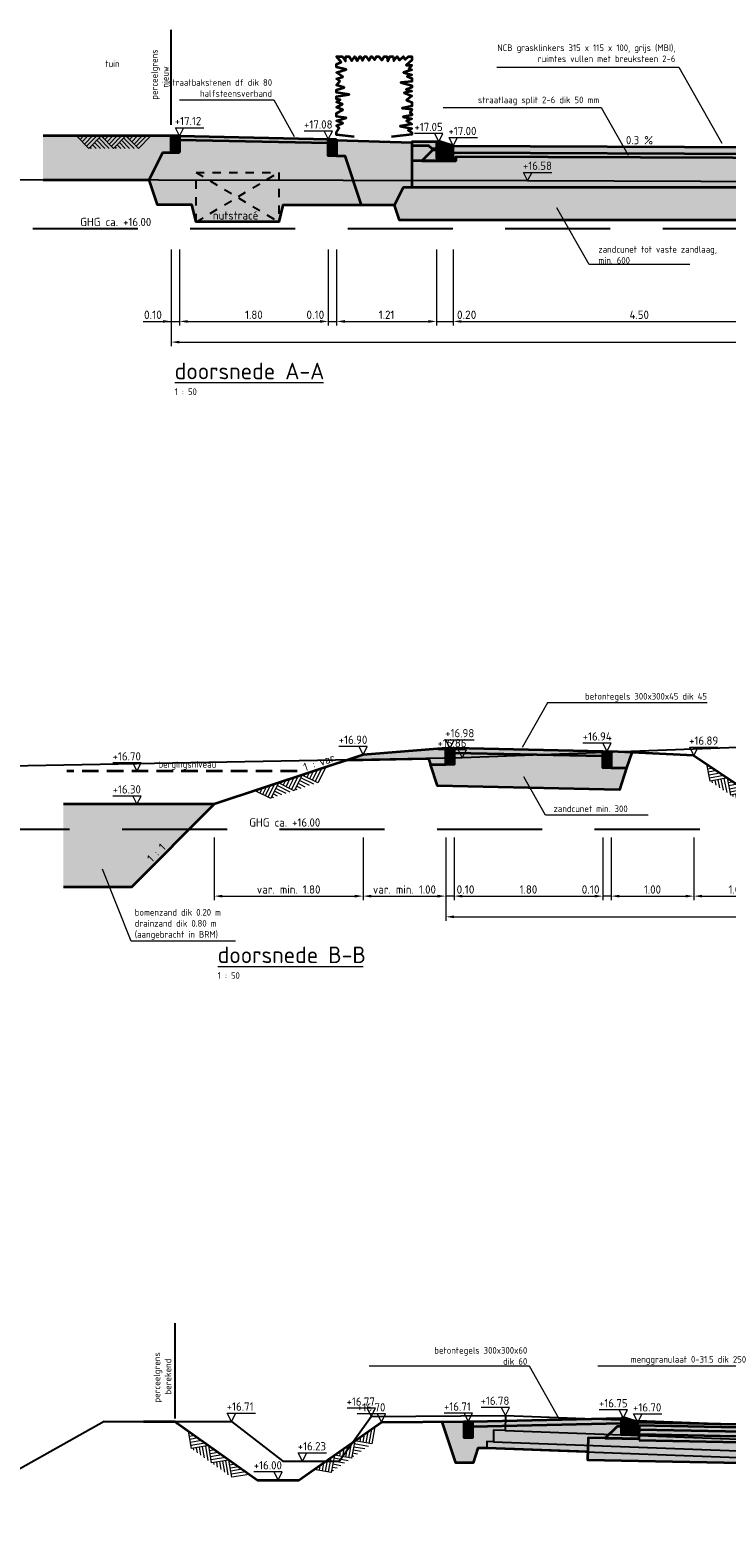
# Model space of a CAD drawing. Header units: metres. Extents: x 174255 to 175175, y 462028 to 462911.
# Tile 104 of 256: x 175026 to 175034, y 462222 to 462240. Entities that reach past the tile are written whole.
import ezdxf

# ---------------------------------------------------------------- set-up
doc = ezdxf.new("R2010")
doc.units = ezdxf.units.M
for name, pattern in [('AFBREEKLIJN', [10, 7, -1.5, 0, -1.5]), ('HIDDEN2', [4.7625, 3.175, -1.5875]), ('HIDDENX2', [0.75, 0.5, -0.25]), ('NLCS-HIDDEN', [4, 2, -2]), ('VH-GELEIDEBAND_50X200', [8, 4, -2, 0, -2])]:
    doc.linetypes.add(name, pattern=pattern)
doc.layers.get('Defpoints').update_dxf_attribs({"color": 6})
for name, color, linetype, lineweight in [('B-WE-VH-KANTOPSLUITING_GELEIDEBAND_50-200X200-G', 252, 'VH-GELEIDEBAND_50X200', 25), ('B-XX-AL-VERWIJZING_DOORSNEDE-T20', 8, 'Continuous', 20), ('N-XX-AL-DOORSNEDE-T20', 7, 'Continuous', 20), ('N-XX-AL-M', 10, 'Continuous', 20), ('N-XX-AL-VERWIJZING-DOORSNEDE-ARCERING-AD', 10, 'Continuous', 13), ('N-XX-AL-VERWIJZING-DOORSNEDE-ARCERING-VD', 254, 'Continuous', 13), ('N-XX-AL-VERWIJZING_DOORSNEDE-GD', 7, 'Continuous', 35), ('N-XX-AL-VERWIJZING_DOORSNEDE-T20', 7, 'Continuous', 18), ('N-XX-AL-VERWIJZING_DOORSNEDE-T40', 7, 'Continuous', 18), ('N-XX-AL-VERWIJZING_DOORSNEDE_PERCEELGRENS-GD', 1, 'Continuous', 25)]:
    doc.layers.add(name, color=color, linetype=linetype, lineweight=lineweight)
doc.layers.add('B-XX-AL-VERWIJZING_DOORSNEDE-GD', color=8, linetype='Continuous')
doc.layers.add('B-XX-AL-VERWIJZING_DOORSNEDE-KL-TRACE-GD', color=8, linetype='NLCS-HIDDEN')
doc.styles.add('NLCS-ISO-M50-T20', font='NLCS-ISO.ttf', dxfattribs={"height": 0.1})
doc.styles.add('NLCS-ISO-M50-T40', font='NLCS-ISO.ttf', dxfattribs={"height": 0.2})
doc.styles.add('Standaard50', font='isocpeur.ttf', dxfattribs={"height": 0.1})
doc.dimstyles.new('M50T20', dxfattribs={"dimtxt": 0.1, "dimasz": 0.1, "dimexe": 0.05, "dimexo": 0.1, "dimgap": 0.03, "dimtad": 1, "dimzin": 0, "dimdsep": 46, "dimtxsty": 'NLCS-ISO-M50-T20', "dimcen": 0, "dimclrd": 256, "dimclre": 256, "dimclrt": 256, "dimadec": 0, "dimazin": 0, "dimtfac": 1, "dimtix": 1, "dimtofl": 0, "dimtmove": 0, "dimatfit": 0, "dimfxl": 1, "dimtolj": 1, "dimtzin": 0, "dimlwd": -1, "dimlwe": -1, "dimarcsym": 0})

# ---------------------------------------------------------------- blocks, each defined once
blk = doc.blocks.new('mv-arcering')
for p, q in [((0.029, 0), (0.015, -0.015)), ((0.073, 0), (0.037, -0.037)), ((0.117, 0), (0.059, -0.059)), ((0.162, 0), (0.081, -0.081)), ((0.206, 0), (0.103, -0.103)), ((0.279, 0), (0.265, -0.015)), ((0.323, 0), (0.287, -0.037)), ((0.367, 0), (0.309, -0.059)), ((0.412, 0), (0.331, -0.081)), ((0.456, 0), (0.353, -0.103)), ((0.529, 0), (0.515, -0.015)), ((0.573, 0), (0.537, -0.037)), ((0.617, 0), (0.559, -0.059)), ((0.662, 0), (0.581, -0.081)), ((0.706, 0), (0.603, -0.103)), ((0.154, -0.125), (0.14, -0.11)), ((0.198, -0.125), (0.162, -0.088)), ((0.242, -0.125), (0.184, -0.066)), ((0.287, -0.125), (0.206, -0.044)), ((0.331, -0.125), (0.228, -0.022)), ((0.404, -0.125), (0.39, -0.11)), ((0.448, -0.125), (0.412, -0.088)), ((0.492, -0.125), (0.434, -0.066)), ((0.537, -0.125), (0.456, -0.044)), ((0.581, -0.125), (0.478, -0.022))]:
    blk.add_line(p, q)
for points in [[(0.25, 0), (0.125, -0.125), (0, 0)], [(0.5, 0), (0.375, -0.125), (0.25, 0)], [(0.75, 0), (0.625, -0.125), (0.5, 0)]]:
    blk.add_lwpolyline(points)
blk = doc.blocks.new('*D24')
at = {"layer": 'Defpoints', "color": 0, "transparency": 16777216}
for p in [(175030.723, 462230.607), (175032.523, 462230.607), (175032.523, 462229.797)]:
    blk.add_point(p, dxfattribs=at)
at = {"layer": 'N-XX-AL-M', "transparency": 16777216}
for p, q in [((175030.723, 462230.507), (175030.723, 462229.747)), ((175032.523, 462230.507), (175032.523, 462229.747)), ((175030.823, 462229.797), (175032.423, 462229.797))]:
    blk.add_line(p, q, dxfattribs=at)
for points in [[(175030.823, 462229.813), (175030.823, 462229.78), (175030.723, 462229.797)], [(175032.423, 462229.813), (175032.423, 462229.78), (175032.523, 462229.797)]]:
    blk.add_solid(points, dxfattribs=at)
at = {"layer": 'N-XX-AL-M', "transparency": 16777216, "insert": (175031.623, 462229.877), "char_height": 0.1, "attachment_point": 5, "style": 'NLCS-ISO-M50-T20'}
blk.add_mtext('\\A1;1.80', dxfattribs=at)
blk = doc.blocks.new('*D25')
at = {"layer": 'Defpoints', "color": 0, "transparency": 16777216}
for p in [(175032.623, 462230.607), (175033.623, 462230.607), (175033.623, 462229.797)]:
    blk.add_point(p, dxfattribs=at)
at = {"layer": 'N-XX-AL-M', "transparency": 16777216}
for p, q in [((175032.623, 462230.507), (175032.623, 462229.747)), ((175033.623, 462230.507), (175033.623, 462229.747)), ((175032.723, 462229.797), (175033.523, 462229.797))]:
    blk.add_line(p, q, dxfattribs=at)
for points in [[(175032.723, 462229.813), (175032.723, 462229.78), (175032.623, 462229.797)], [(175033.523, 462229.813), (175033.523, 462229.78), (175033.623, 462229.797)]]:
    blk.add_solid(points, dxfattribs=at)
at = {"layer": 'N-XX-AL-M', "transparency": 16777216, "insert": (175033.123, 462229.877), "char_height": 0.1, "attachment_point": 5, "style": 'NLCS-ISO-M50-T20'}
blk.add_mtext('\\A1;1.00', dxfattribs=at)
blk = doc.blocks.new('*D26')
at = {"layer": 'Defpoints', "color": 0, "transparency": 16777216}
for p in [(175033.623, 462230.607), (175034.673, 462230.607), (175034.673, 462229.797)]:
    blk.add_point(p, dxfattribs=at)
at = {"layer": 'N-XX-AL-M', "transparency": 16777216}
for p, q in [((175033.623, 462230.507), (175033.623, 462229.747)), ((175034.673, 462230.507), (175034.673, 462229.747)), ((175033.723, 462229.797), (175034.573, 462229.797))]:
    blk.add_line(p, q, dxfattribs=at)
for points in [[(175033.723, 462229.813), (175033.723, 462229.78), (175033.623, 462229.797)], [(175034.573, 462229.813), (175034.573, 462229.78), (175034.673, 462229.797)]]:
    blk.add_solid(points, dxfattribs=at)
at = {"layer": 'N-XX-AL-M', "transparency": 16777216, "insert": (175034.148, 462229.877), "char_height": 0.1, "attachment_point": 5, "style": 'NLCS-ISO-M50-T20'}
blk.add_mtext('\\A1;1.05', dxfattribs=at)
blk = doc.blocks.new('*D31')
at = {"layer": 'Defpoints', "color": 0, "transparency": 16777216}
for p in [(175029.623, 462230.607), (175030.623, 462230.607), (175030.623, 462229.797)]:
    blk.add_point(p, dxfattribs=at)
at = {"layer": 'N-XX-AL-M', "transparency": 16777216}
for p, q in [((175029.623, 462230.507), (175029.623, 462229.747)), ((175030.623, 462230.507), (175030.623, 462229.747)), ((175029.723, 462229.797), (175030.523, 462229.797))]:
    blk.add_line(p, q, dxfattribs=at)
for points in [[(175029.723, 462229.813), (175029.723, 462229.78), (175029.623, 462229.797)], [(175030.523, 462229.813), (175030.523, 462229.78), (175030.623, 462229.797)]]:
    blk.add_solid(points, dxfattribs=at)
at = {"layer": 'N-XX-AL-M', "transparency": 16777216, "insert": (175030.123, 462229.877), "char_height": 0.1, "attachment_point": 5, "style": 'NLCS-ISO-M50-T20'}
blk.add_mtext('\\A1;var. min. 1.00', dxfattribs=at)
blk = doc.blocks.new('*D32')
at = {"layer": 'Defpoints', "color": 0, "transparency": 16777216}
for p in [(175027.823, 462230.607), (175029.623, 462230.607), (175029.623, 462229.797)]:
    blk.add_point(p, dxfattribs=at)
at = {"layer": 'N-XX-AL-M', "transparency": 16777216}
for p, q in [((175027.823, 462230.507), (175027.823, 462229.747)), ((175029.623, 462230.507), (175029.623, 462229.747)), ((175027.923, 462229.797), (175029.523, 462229.797))]:
    blk.add_line(p, q, dxfattribs=at)
for points in [[(175027.923, 462229.813), (175027.923, 462229.78), (175027.823, 462229.797)], [(175029.523, 462229.813), (175029.523, 462229.78), (175029.623, 462229.797)]]:
    blk.add_solid(points, dxfattribs=at)
at = {"layer": 'N-XX-AL-M', "transparency": 16777216, "insert": (175028.723, 462229.877), "char_height": 0.1, "attachment_point": 5, "style": 'NLCS-ISO-M50-T20'}
blk.add_mtext('\\A1;var. min. 1.80', dxfattribs=at)
blk = doc.blocks.new('*D33')
at = {"layer": 'Defpoints', "color": 0, "transparency": 16777216}
for p in [(175030.623, 462230.607), (175043.043, 462230.607), (175043.043, 462229.547)]:
    blk.add_point(p, dxfattribs=at)
at = {"layer": 'N-XX-AL-M', "transparency": 16777216}
for p, q in [((175030.623, 462230.507), (175030.623, 462229.497)), ((175043.043, 462230.507), (175043.043, 462229.497)), ((175030.723, 462229.547), (175042.943, 462229.547))]:
    blk.add_line(p, q, dxfattribs=at)
for points in [[(175030.723, 462229.563), (175030.723, 462229.53), (175030.623, 462229.547)], [(175042.943, 462229.563), (175042.943, 462229.53), (175043.043, 462229.547)]]:
    blk.add_solid(points, dxfattribs=at)
at = {"layer": 'N-XX-AL-M', "transparency": 16777216, "insert": (175036.833, 462229.627), "char_height": 0.1, "attachment_point": 5, "style": 'NLCS-ISO-M50-T20'}
blk.add_mtext('\\A1;12.42', dxfattribs=at)
blk = doc.blocks.new('*D46')
at = {"layer": 'Defpoints', "color": 0, "transparency": 16777216}
for p in [(175030.713, 462237.715), (175035.213, 462237.715), (175035.213, 462236.745)]:
    blk.add_point(p, dxfattribs=at)
at = {"layer": 'N-XX-AL-M', "transparency": 16777216}
for p, q in [((175030.713, 462237.615), (175030.713, 462236.695)), ((175035.213, 462237.615), (175035.213, 462236.695)), ((175030.813, 462236.745), (175035.113, 462236.745))]:
    blk.add_line(p, q, dxfattribs=at)
for points in [[(175030.813, 462236.761), (175030.813, 462236.728), (175030.713, 462236.745)], [(175035.113, 462236.761), (175035.113, 462236.728), (175035.213, 462236.745)]]:
    blk.add_solid(points, dxfattribs=at)
at = {"layer": 'N-XX-AL-M', "transparency": 16777216, "insert": (175032.963, 462236.825), "char_height": 0.1, "attachment_point": 5, "style": 'NLCS-ISO-M50-T20'}
blk.add_mtext('\\A1;4.50', dxfattribs=at)
blk = doc.blocks.new('*D49')
at = {"layer": 'Defpoints', "color": 0, "transparency": 16777216}
for p in [(175027.303, 462237.715), (175042.813, 462237.715), (175042.813, 462236.495)]:
    blk.add_point(p, dxfattribs=at)
at = {"layer": 'N-XX-AL-M', "transparency": 16777216}
for p, q in [((175027.303, 462237.615), (175027.303, 462236.445)), ((175042.813, 462237.615), (175042.813, 462236.445)), ((175027.403, 462236.495), (175042.713, 462236.495))]:
    blk.add_line(p, q, dxfattribs=at)
for points in [[(175027.403, 462236.511), (175027.403, 462236.478), (175027.303, 462236.495)], [(175042.713, 462236.511), (175042.713, 462236.478), (175042.813, 462236.495)]]:
    blk.add_solid(points, dxfattribs=at)
at = {"layer": 'N-XX-AL-M', "transparency": 16777216, "insert": (175035.058, 462236.575), "char_height": 0.1, "attachment_point": 5, "style": 'NLCS-ISO-M50-T20'}
blk.add_mtext('\\A1;15.51', dxfattribs=at)
blk = doc.blocks.new('*D50')
at = {"layer": 'Defpoints', "color": 0, "transparency": 16777216}
for p in [(175029.303, 462237.715), (175030.513, 462237.715), (175030.513, 462236.745)]:
    blk.add_point(p, dxfattribs=at)
at = {"layer": 'N-XX-AL-M', "transparency": 16777216}
for p, q in [((175029.303, 462237.615), (175029.303, 462236.695)), ((175030.513, 462237.615), (175030.513, 462236.695)), ((175029.403, 462236.745), (175030.413, 462236.745))]:
    blk.add_line(p, q, dxfattribs=at)
for points in [[(175029.403, 462236.761), (175029.403, 462236.728), (175029.303, 462236.745)], [(175030.413, 462236.761), (175030.413, 462236.728), (175030.513, 462236.745)]]:
    blk.add_solid(points, dxfattribs=at)
at = {"layer": 'N-XX-AL-M', "transparency": 16777216, "insert": (175029.908, 462236.825), "char_height": 0.1, "attachment_point": 5, "style": 'NLCS-ISO-M50-T20'}
blk.add_mtext('\\A1;1.21', dxfattribs=at)
blk = doc.blocks.new('*D51')
at = {"layer": 'Defpoints', "color": 0, "transparency": 16777216}
for p in [(175027.403, 462237.715), (175029.203, 462237.715), (175029.203, 462236.745)]:
    blk.add_point(p, dxfattribs=at)
at = {"layer": 'N-XX-AL-M', "transparency": 16777216}
for p, q in [((175027.403, 462237.615), (175027.403, 462236.695)), ((175029.203, 462237.615), (175029.203, 462236.695)), ((175027.503, 462236.745), (175029.103, 462236.745))]:
    blk.add_line(p, q, dxfattribs=at)
for points in [[(175027.503, 462236.761), (175027.503, 462236.728), (175027.403, 462236.745)], [(175029.103, 462236.761), (175029.103, 462236.728), (175029.203, 462236.745)]]:
    blk.add_solid(points, dxfattribs=at)
at = {"layer": 'N-XX-AL-M', "transparency": 16777216, "insert": (175028.303, 462236.825), "char_height": 0.1, "attachment_point": 5, "style": 'NLCS-ISO-M50-T20'}
blk.add_mtext('\\A1;1.80', dxfattribs=at)

msp = doc.modelspace()

# ---------------------------------------------------------------- hatches: boundary and pattern name
at = {"layer": 'N-XX-AL-VERWIJZING-DOORSNEDE-ARCERING-VD'}
h = msp.add_hatch(color=115, dxfattribs=at)
h.dxf.hatch_style = 1
h.paths.add_polyline_path([(175027.203, 462238.787), (175027.303, 462238.787), (175027.303, 462238.987), (175025.754, 462238.987), (175025.753, 462238.457), (175027.037, 462238.455)])
h = msp.add_hatch(color=256, dxfattribs=at)
h.dxf.hatch_style = 1
h.paths.add_polyline_path([(175027.403, 462238.987), (175027.303, 462238.987), (175027.303, 462238.787), (175027.403, 462238.787)])
h = msp.add_hatch(color=252, dxfattribs=at)
h.dxf.hatch_style = 1
h.paths.add_polyline_path([(175029.203, 462238.947), (175027.403, 462238.987), (175027.403, 462238.942), (175029.203, 462238.902)])
h = msp.add_hatch(color=121, dxfattribs=at)
h.dxf.hatch_style = 1
h.paths.add_polyline_path([(175029.403, 462238.747), (175029.303, 462238.747), (175029.203, 462238.747), (175029.203, 462238.902), (175027.403, 462238.942), (175027.403, 462238.787), (175027.203, 462238.787), (175027.037, 462238.455), (175027.137, 462238.155), (175027.551, 462238.154), (175027.603, 462237.947), (175028.603, 462237.947), (175028.654, 462238.152), (175029.602, 462238.15)])
h = msp.add_hatch(color=256, dxfattribs=at)
h.dxf.hatch_style = 1
h.paths.add_polyline_path([(175029.303, 462238.947), (175029.203, 462238.947), (175029.203, 462238.747), (175029.303, 462238.747)])
h = msp.add_hatch(color=115, dxfattribs=at)
h.dxf.hatch_style = 1
h.paths.add_polyline_path([(175030.213, 462238.687), (175030.213, 462238.872), (175030.213, 462238.907), (175029.303, 462238.937), (175029.303, 462238.747), (175029.403, 462238.747), (175029.602, 462238.15), (175030.004, 462238.149), (175030.113, 462238.367), (175030.213, 462238.367)])
h = msp.add_hatch(color=252, dxfattribs=at)
h.dxf.hatch_style = 1
h.paths.add_polyline_path([(175030.513, 462238.917), (175030.213, 462238.917), (175030.213, 462238.872), (175030.413, 462238.872), (175030.453, 462238.837), (175030.513, 462238.837)])
h = msp.add_hatch(color=121, dxfattribs=at)
h.dxf.hatch_style = 1
h.paths.add_polyline_path([(175030.463, 462238.817), (175030.513, 462238.817), (175030.513, 462238.837), (175030.453, 462238.837), (175030.413, 462238.872), (175030.213, 462238.872), (175030.213, 462238.687), (175030.333, 462238.687)])
h = msp.add_hatch(color=252, dxfattribs=at)
h.dxf.hatch_style = 1
h.paths.add_polyline_path([(175030.513, 462238.817), (175030.463, 462238.817), (175030.333, 462238.687), (175030.743, 462238.687), (175030.743, 462238.717), (175030.713, 462238.717), (175030.513, 462238.717)])
h = msp.add_hatch(color=256, dxfattribs=at)
h.dxf.hatch_style = 1
h.paths.add_polyline_path([(175030.713, 462238.867), (175030.563, 462238.917), (175030.513, 462238.917), (175030.513, 462238.717), (175030.713, 462238.717)])
h = msp.add_hatch(color=141, dxfattribs=at)
h.dxf.hatch_style = 1
h.paths.add_polyline_path([(175035.213, 462238.847), (175030.713, 462238.867), (175030.713, 462238.787), (175035.213, 462238.767)])
h = msp.add_hatch(color=41, dxfattribs=at)
h.dxf.hatch_style = 1
h.paths.add_polyline_path([(175035.213, 462238.717), (175030.743, 462238.736), (175030.743, 462238.687), (175030.213, 462238.687), (175030.213, 462238.367), (175035.213, 462238.367)], flags=17)
h = msp.add_hatch(color=121, dxfattribs=at)
h.dxf.hatch_style = 1
h.paths.add_polyline_path([(175040.713, 462238.787), (175035.213, 462238.767), (175030.713, 462238.787), (175030.713, 462238.717), (175030.743, 462238.717), (175030.743, 462238.736), (175035.213, 462238.717), (175040.683, 462238.736), (175040.713, 462238.736)])
h = msp.add_hatch(color=121, dxfattribs=at)
h.dxf.hatch_style = 1
h.paths.add_polyline_path([(175041.313, 462238.367), (175030.113, 462238.367), (175030.004, 462238.149), (175030.065, 462237.967), (175036.739, 462237.967), (175037.013, 462237.145), (175037.463, 462237.145, -0.414214), (175037.308, 462237.3, -1), (175037.618, 462237.3, -0.414214), (175037.463, 462237.145), (175037.913, 462237.145), (175038.187, 462237.967), (175041.213, 462237.967)])
h.paths.add_polyline_path([(175038.029, 462237.795, -1), (175037.904, 462237.795, -1)], flags=16)
h = msp.add_hatch(color=115, dxfattribs=at)
h.dxf.hatch_style = 1
h.paths.add_polyline_path([(175030.623, 462231.587), (175029.623, 462231.507), (175029.426, 462231.441), (175030.413, 462231.459), (175030.438, 462231.387), (175030.623, 462231.387)])
h = msp.add_hatch(color=121, dxfattribs=at)
h.dxf.hatch_style = 1
h.paths.add_polyline_path([(175032.811, 462231.347), (175032.623, 462231.347), (175032.523, 462231.347), (175032.523, 462231.487), (175030.723, 462231.527), (175030.723, 462231.387), (175030.623, 462231.387), (175030.438, 462231.387), (175030.523, 462231.131), (175032.723, 462231.082)])
h = msp.add_hatch(color=256, dxfattribs=at)
h.dxf.hatch_style = 1
h.paths.add_polyline_path([(175030.723, 462231.587), (175030.623, 462231.587), (175030.623, 462231.387), (175030.723, 462231.387)])
h = msp.add_hatch(color=252, dxfattribs=at)
h.dxf.hatch_style = 1
h.paths.add_polyline_path([(175032.523, 462231.547), (175030.723, 462231.587), (175030.723, 462231.527), (175032.523, 462231.487)])
h = msp.add_hatch(color=256, dxfattribs=at)
h.dxf.hatch_style = 1
h.paths.add_polyline_path([(175032.623, 462231.547), (175032.523, 462231.547), (175032.523, 462231.347), (175032.623, 462231.347)])
h = msp.add_hatch(color=115, dxfattribs=at)
h.dxf.hatch_style = 1
h.paths.add_polyline_path([(175032.873, 462231.534), (175032.623, 462231.547), (175032.623, 462231.347), (175032.811, 462231.347)])
h = msp.add_hatch(color=131, dxfattribs=at)
h.dxf.hatch_style = 1
h.paths.add_polyline_path([(175027.823, 462230.907), (175025.999, 462230.907), (175025.999, 462229.907), (175026.823, 462229.907)])
h = msp.add_hatch(color=121, dxfattribs=at)
h.dxf.hatch_style = 1
h.paths.add_polyline_path([(175032.344, 462223.248), (175032.552, 462223.243), (175032.695, 462223.386), (175032.745, 462223.386), (175032.745, 462223.426), (175030.945, 462223.386), (175030.945, 462223.246), (175030.845, 462223.246), (175030.845, 462223.446), (175030.579, 462223.443), (175030.745, 462222.946), (175030.953, 462222.946), (175031.012, 462223.124), (175031.118, 462223.124), (175032.341, 462223.078)])
h = msp.add_hatch(color=256, dxfattribs=at)
h.dxf.hatch_style = 1
h.paths.add_polyline_path([(175030.945, 462223.446), (175030.845, 462223.446), (175030.845, 462223.246), (175030.945, 462223.246)])
h = msp.add_hatch(color=252, dxfattribs=at)
h.dxf.hatch_style = 1
h.paths.add_polyline_path([(175032.745, 462223.486), (175030.945, 462223.446), (175030.945, 462223.386), (175032.745, 462223.426)])
h = msp.add_hatch(color=252, dxfattribs=at)
h.dxf.hatch_style = 1
h.paths.add_polyline_path([(175032.945, 462223.401), (175032.945, 462223.286), (175032.745, 462223.286), (175032.745, 462223.386), (175032.695, 462223.386), (175032.552, 462223.243), (175032.964, 462223.235), (175032.965, 462223.4)])
h = msp.add_hatch(color=256, dxfattribs=at)
h.dxf.hatch_style = 1
h.paths.add_polyline_path([(175032.945, 462223.436), (175032.795, 462223.486), (175032.745, 462223.486), (175032.745, 462223.286), (175032.945, 462223.286)])
h = msp.add_hatch(color=11, dxfattribs=at)
h.dxf.hatch_style = 1
h.paths.add_polyline_path([(175034.194, 462223.411), (175032.945, 462223.436), (175032.945, 462223.401), (175034.194, 462223.376)])
h = msp.add_hatch(color=253, dxfattribs=at)
h.dxf.hatch_style = 1
h.paths.add_polyline_path([(175038.994, 462223.28), (175032.965, 462223.4), (175032.964, 462223.235), (175032.964, 462223.22), (175039.04, 462223.099), (175039.043, 462223.229), (175038.993, 462223.23)])
h = msp.add_hatch(color=41, dxfattribs=at)
h.dxf.hatch_style = 1
h.paths.add_polyline_path([(175039.344, 462223.093), (175039.04, 462223.099), (175032.964, 462223.22), (175032.964, 462223.235), (175032.344, 462223.248), (175032.339, 462222.983), (175039.339, 462222.843)])

# ---------------------------------------------------------------- linework, layer by layer
at = {"layer": 'B-WE-VH-KANTOPSLUITING_GELEIDEBAND_50-200X200-G', "flags": 128}
msp.add_lwpolyline([(175026.493, 462223.446), (175024.412, 462222.276)], dxfattribs=at)
at = {"layer": 'B-XX-AL-VERWIJZING_DOORSNEDE-GD', "linetype": 'HIDDEN2', "ltscale": 0.4}
for p, q in [((175025.628, 462237.867), (175045.786, 462237.867)), ((175024.804, 462230.607), (175049.557, 462230.607))]:
    msp.add_line(p, q, dxfattribs=at)
at = {"layer": 'B-XX-AL-VERWIJZING_DOORSNEDE-GD'}
for points in [[(175009.303, 462238.487), (175031.613, 462238.447), (175057.813, 462238.347)], [(175037.623, 462231.877), (175035.873, 462231.657), (175030.823, 462231.467), (175019.873, 462231.267)]]:
    msp.add_lwpolyline(points, dxfattribs=at)
at = {"layer": 'B-XX-AL-VERWIJZING_DOORSNEDE-GD', "flags": 128}
for points in [[(175026.493, 462223.446), (175028.03, 462223.446), (175028.654, 462222.966), (175029.334, 462222.966), (175029.722, 462223.506), (175031.344, 462223.516), (175036.989, 462223.306), (175040.194, 462223.136), (175041.129, 462222.516), (175041.591, 462222.646), (175041.957, 462223.036), (175042.669, 462223.186), (175043.499, 462223.326), (175044.073, 462223.347), (175044.48, 462223.363)], [(175031.344, 462223.516), (175031.341, 462223.336), (175036.983, 462223.126), (175036.989, 462223.306)], [(175031.341, 462223.336), (175031.201, 462223.341), (175031.199, 462223.201), (175037.117, 462222.981), (175037.123, 462223.121), (175036.983, 462223.126)], [(175031.199, 462223.201), (175031.119, 462223.204), (175031.118, 462223.124), (175037.194, 462222.898), (175037.197, 462222.978), (175037.117, 462222.981)]]:
    msp.add_lwpolyline(points, dxfattribs=at)
at = {"layer": 'B-XX-AL-VERWIJZING_DOORSNEDE-KL-TRACE-GD', "ltscale": 0.05, "flags": 128}
msp.add_lwpolyline([(175028.603, 462237.947), (175027.603, 462237.947), (175027.603, 462238.547), (175028.603, 462238.547)], close=True, dxfattribs=at)
for points in [[(175027.603, 462238.547), (175028.603, 462237.947)], [(175027.603, 462237.947), (175028.603, 462238.547)]]:
    msp.add_lwpolyline(points, dxfattribs=at)
at = {"layer": 'B-XX-AL-VERWIJZING_DOORSNEDE-T20'}
for points in [[(175031.663, 462238.547), (175031.613, 462238.447), (175031.563, 462238.547), (175031.906, 462238.547)], [(175030.773, 462231.567), (175030.823, 462231.467), (175030.873, 462231.567), (175030.53, 462231.567)], [(175028.08, 462223.546), (175028.03, 462223.446), (175027.98, 462223.546), (175028.323, 462223.546)], [(175029.672, 462223.606), (175029.722, 462223.506), (175029.772, 462223.606), (175029.429, 462223.606)], [(175031.294, 462223.616), (175031.344, 462223.516), (175031.394, 462223.616), (175031.051, 462223.616)], [(175028.939, 462223.066), (175028.889, 462222.966), (175028.839, 462223.066), (175029.182, 462223.066)]]:
    msp.add_lwpolyline(points, dxfattribs=at)
at = {"layer": 'N-XX-AL-M'}
for p, q in [((175026.965, 462236.745), (175027.403, 462236.745)), ((175029.203, 462236.745), (175029.303, 462236.745)), ((175030.513, 462236.745), (175030.713, 462236.745)), ((175030.723, 462229.797), (175030.623, 462229.797)), ((175032.623, 462229.797), (175032.523, 462229.797))]:
    msp.add_line(p, q, dxfattribs=at)
msp.add_solid([(175027.203, 462236.761), (175027.203, 462236.728), (175027.303, 462236.745)], dxfattribs=at)
at = {"layer": 'N-XX-AL-VERWIJZING_DOORSNEDE-GD'}
for p, q in [((175027.403, 462238.987), (175025.754, 462238.987)), ((175027.403, 462238.987), (175029.203, 462238.947)), ((175027.403, 462238.942), (175029.203, 462238.902)), ((175029.303, 462238.937), (175030.213, 462238.907)), ((175030.713, 462238.867), (175035.213, 462238.847)), ((175030.713, 462238.787), (175035.213, 462238.767)), ((175026.823, 462229.907), (175027.823, 462230.907))]:
    msp.add_line(p, q, dxfattribs=at)
at = {"layer": 'N-XX-AL-VERWIJZING_DOORSNEDE-GD', "linetype": 'HIDDENX2', "ltscale": 0.4}
msp.add_line((175028.825, 462231.307), (175026.042, 462231.307), dxfattribs=at)
at = {"layer": 'N-XX-AL-VERWIJZING_DOORSNEDE-GD'}
for points in [[(175029.515, 462238.977), (175029.303, 462239.002), (175029.303, 462239.033), (175029.335, 462239.083), (175029.303, 462239.115), (175029.38, 462239.14), (175029.303, 462239.171), (175029.419, 462239.205), (175029.303, 462239.223), (175029.303, 462239.261), (175029.38, 462239.301), (175029.303, 462239.335), (175029.373, 462239.37), (175029.303, 462239.395), (175029.346, 462239.423), (175029.303, 462239.432), (175029.303, 462239.466), (175029.453, 462239.489), (175029.303, 462239.511), (175029.303, 462239.545), (175029.393, 462239.573), (175029.303, 462239.602), (175029.343, 462239.651), (175029.303, 462239.679), (175029.38, 462239.702), (175029.303, 462239.756), (175029.419, 462239.79), (175029.303, 462239.819), (175029.303, 462239.857), (175029.357, 462239.88), (175029.303, 462239.947), (175029.369, 462239.947), (175029.41, 462239.893), (175029.416, 462239.947), (175029.457, 462239.947), (175029.488, 462239.897), (175029.524, 462239.947), (175029.553, 462239.895), (175029.586, 462239.947), (175029.594, 462239.947), (175029.616, 462239.9), (175029.639, 462239.947), (175029.662, 462239.947), (175029.691, 462239.9), (175029.722, 462239.947), (175029.729, 462239.947), (175029.76, 462239.907), (175029.786, 462239.947), (175029.812, 462239.947), (175029.851, 462239.904), (175029.877, 462239.947), (175029.91, 462239.947), (175029.923, 462239.892), (175029.948, 462239.947), (175029.987, 462239.947), (175029.995, 462239.897), (175030.034, 462239.947), (175030.064, 462239.903), (175030.111, 462239.947), (175030.133, 462239.912), (175030.171, 462239.947), (175030.213, 462239.947), (175030.213, 462239.902), (175030.145, 462239.841), (175030.213, 462239.841), (175030.177, 462239.798), (175030.213, 462239.786), (175030.112, 462239.756), (175030.213, 462239.728), (175030.158, 462239.704), (175030.213, 462239.684), (175030.213, 462239.646), (175030.079, 462239.635), (175030.213, 462239.598), (175030.213, 462239.573), (175030.145, 462239.55), (175030.213, 462239.529), (175030.121, 462239.509), (175030.213, 462239.471), (175030.15, 462239.418), (175030.213, 462239.395), (175030.213, 462239.347), (175030.094, 462239.322), (175030.213, 462239.309), (175030.192, 462239.267), (175030.213, 462239.255), (175030.213, 462239.237), (175030.11, 462239.218), (175030.213, 462239.193), (175030.149, 462239.17), (175030.213, 462239.129), (175030.073, 462239.106), (175030.213, 462239.076), (175030.17, 462239.056), (175030.213, 462239.029), (175030.213, 462239.005), (175029.968, 462238.976)], [(175027.303, 462238.787), (175027.303, 462238.987)], [(175027.403, 462238.987), (175027.403, 462238.787)], [(175029.303, 462238.947), (175029.303, 462238.747), (175029.203, 462238.747), (175029.203, 462238.947), (175029.303, 462238.947)], [(175030.004, 462238.149), (175028.654, 462238.152), (175028.603, 462237.947), (175027.603, 462237.947), (175027.551, 462238.154), (175027.137, 462238.155), (175027.037, 462238.455), (175027.203, 462238.787), (175027.403, 462238.787)], [(175035.213, 462238.717), (175030.743, 462238.736), (175030.743, 462238.687), (175030.213, 462238.687), (175030.213, 462238.367), (175035.213, 462238.367)], [(175041.213, 462237.967), (175038.187, 462237.967), (175037.913, 462237.145), (175037.013, 462237.145), (175036.739, 462237.967), (175030.065, 462237.967), (175030.004, 462238.149), (175030.113, 462238.367), (175041.313, 462238.367), (175041.213, 462237.967)], [(175030.623, 462231.587), (175029.623, 462231.507), (175027.823, 462230.907), (175025.999, 462230.907)], [(175030.723, 462231.587), (175030.723, 462231.387), (175030.623, 462231.387), (175030.623, 462231.587), (175030.723, 462231.587)], [(175032.523, 462231.547), (175030.723, 462231.587)], [(175032.523, 462231.487), (175030.723, 462231.527)], [(175032.623, 462231.547), (175032.623, 462231.347), (175032.523, 462231.347), (175032.523, 462231.547), (175032.623, 462231.547)], [(175033.623, 462231.497), (175032.623, 462231.547)], [(175032.873, 462231.534), (175032.811, 462231.347)], [(175032.623, 462231.347), (175032.811, 462231.347), (175032.723, 462231.082), (175030.523, 462231.131), (175030.438, 462231.387), (175030.623, 462231.387)], [(175026.823, 462229.907), (175025.999, 462229.907)], [(175026.967, 462223.446), (175027.345, 462223.446), (175028.345, 462222.736), (175028.845, 462222.736), (175029.845, 462223.436), (175030.845, 462223.446)], [(175030.945, 462223.446), (175030.945, 462223.246), (175030.845, 462223.246), (175030.845, 462223.446), (175030.945, 462223.446)], [(175030.945, 462223.446), (175032.745, 462223.486)], [(175030.945, 462223.386), (175032.745, 462223.426)], [(175032.745, 462223.386), (175032.695, 462223.386), (175032.552, 462223.243), (175032.964, 462223.235), (175032.965, 462223.4)], [(175032.945, 462223.436), (175038.945, 462223.316)], [(175032.945, 462223.401), (175038.994, 462223.28)], [(175032.965, 462223.35), (175038.993, 462223.23)], [(175032.964, 462223.22), (175032.964, 462223.235), (175032.344, 462223.248), (175032.339, 462222.983), (175039.339, 462222.843), (175039.344, 462223.093), (175039.04, 462223.099)], [(175032.964, 462223.29), (175039.042, 462223.169)], [(175032.964, 462223.22), (175039.04, 462223.099)]]:
    msp.add_lwpolyline(points, dxfattribs=at)
at = {"layer": 'N-XX-AL-VERWIJZING_DOORSNEDE-GD', "flags": 128}
for points in [[(175030.513, 462238.917), (175030.213, 462238.917), (175030.213, 462238.872), (175030.413, 462238.872), (175030.453, 462238.837), (175030.513, 462238.837)], [(175030.213, 462238.872), (175030.213, 462238.687)], [(175030.513, 462238.817), (175030.463, 462238.817), (175030.333, 462238.687), (175030.743, 462238.687), (175030.743, 462238.717), (175030.713, 462238.717)], [(175029.303, 462238.747), (175029.403, 462238.747), (175029.602, 462238.15)], [(175025.753, 462238.457), (175027.037, 462238.455)], [(175029.426, 462231.441), (175030.413, 462231.459), (175030.438, 462231.387)], [(175033.623, 462231.497), (175034.673, 462230.797), (175035.173, 462230.797), (175036.223, 462231.497)], [(175032.341, 462223.078), (175031.118, 462223.124), (175031.012, 462223.124), (175030.953, 462222.946), (175030.745, 462222.946), (175030.579, 462223.443)]]:
    msp.add_lwpolyline(points, dxfattribs=at)
at = {"layer": 'N-XX-AL-VERWIJZING_DOORSNEDE-GD'}
for points in [[(175030.513, 462238.917), (175030.513, 462238.717), (175030.713, 462238.717), (175030.713, 462238.867), (175030.563, 462238.917)], [(175032.745, 462223.486), (175032.745, 462223.286), (175032.945, 462223.286), (175032.945, 462223.436), (175032.795, 462223.486)]]:
    msp.add_lwpolyline(points, close=True, dxfattribs=at)
at = {"layer": 'N-XX-AL-VERWIJZING_DOORSNEDE-T20'}
for points in [[(175031.242, 462239.82), (175033.441, 462239.82), (175033.962, 462238.899)], [(175027.405, 462239.423), (175028.542, 462239.423), (175028.791, 462238.982)], [(175030.592, 462239.332), (175032.503, 462239.332), (175032.83, 462238.753)], [(175027.453, 462239.087), (175027.403, 462238.987), (175027.353, 462239.087), (175027.696, 462239.087)], [(175029.153, 462239.047), (175029.203, 462238.947), (175029.253, 462239.047), (175028.91, 462239.047)], [(175030.488, 462239.017), (175030.538, 462238.917), (175030.588, 462239.017), (175030.245, 462239.017)], [(175030.763, 462238.967), (175030.713, 462238.867), (175030.663, 462238.967), (175031.006, 462238.967)], [(175033.573, 462237.433), (175032.356, 462237.433), (175031.968, 462238.12)], [(175033.785, 462232.135), (175031.853, 462232.135), (175031.547, 462231.593)], [(175029.573, 462231.607), (175029.623, 462231.507), (175029.673, 462231.607), (175029.33, 462231.607)], [(175030.723, 462231.687), (175030.673, 462231.587), (175030.623, 462231.687), (175030.966, 462231.687)], [(175032.523, 462231.647), (175032.573, 462231.547), (175032.623, 462231.647), (175032.28, 462231.647)], [(175033.673, 462231.597), (175033.623, 462231.497), (175033.573, 462231.597), (175033.916, 462231.597)], [(175026.838, 462231.407), (175026.888, 462231.307), (175026.938, 462231.407), (175026.595, 462231.407)], [(175033.071, 462230.776), (175031.831, 462230.776), (175031.569, 462231.24)], [(175026.838, 462231.007), (175026.888, 462230.907), (175026.938, 462231.007), (175026.595, 462231.007)], [(175028.079, 462229.253), (175026.819, 462229.253), (175026.473, 462230.124)], [(175029.695, 462224.117), (175031.63, 462224.117), (175031.989, 462223.483)], [(175032.463, 462224.117), (175034.273, 462224.117), (175034.82, 462223.149)], [(175029.795, 462223.536), (175029.845, 462223.436), (175029.895, 462223.536), (175029.552, 462223.536)], [(175030.845, 462223.546), (175030.895, 462223.446), (175030.945, 462223.546), (175030.602, 462223.546)], [(175032.72, 462223.586), (175032.77, 462223.486), (175032.82, 462223.586), (175032.477, 462223.586)], [(175032.995, 462223.536), (175032.945, 462223.436), (175032.895, 462223.536), (175033.238, 462223.536)], [(175028.545, 462222.836), (175028.595, 462222.736), (175028.645, 462222.836), (175028.302, 462222.836)]]:
    msp.add_lwpolyline(points, dxfattribs=at)
at = {"layer": 'N-XX-AL-VERWIJZING_DOORSNEDE-T40'}
for p, q in [((175027.345, 462236.005), (175029.143, 462236.005)), ((175027.865, 462228.947), (175029.625, 462228.947))]:
    msp.add_line(p, q, dxfattribs=at)
at = {"layer": 'N-XX-AL-VERWIJZING_DOORSNEDE_PERCEELGRENS-GD', "linetype": 'AFBREEKLIJN', "lineweight": -3, "ltscale": 0.5}
for p, q in [((175027.303, 462239.123), (175027.303, 462240.271)), ((175027.345, 462224.635), (175027.345, 462223.482))]:
    msp.add_line(p, q, dxfattribs=at)

# ---------------------------------------------------------------- block references
at = {"layer": 'N-XX-AL-VERWIJZING-DOORSNEDE-ARCERING-AD', "xscale": 1.2, "yscale": 1.2, "zscale": 1.2}
msp.add_blockref('mv-arcering', (175026.156, 462238.987), dxfattribs=at)
for p, rotation in [((175028.317, 462231.071), 18.4349488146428), ((175033.779, 462231.393), 326.3099324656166), ((175027.512, 462223.327), 324.625248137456), ((175029.03, 462222.866), 34.99202018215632)]:
    msp.add_blockref('mv-arcering', p, dxfattribs=dict(at, rotation=rotation))

# ---------------------------------------------------------------- texts
at = {"layer": 'B-XX-AL-VERWIJZING_DOORSNEDE-T20', "style": 'NLCS-ISO-M50-T20'}
for s, p in [('+16.58', (175031.556, 462238.577)), ('GHG ca. +16.00', (175026.203, 462237.897)), ('+16.86', (175030.523, 462231.597)), ('GHG ca. +16.00', (175028.247, 462230.637)), ('+16.77', (175029.423, 462223.636)), ('+16.78', (175031.044, 462223.646)), ('+16.71', (175027.974, 462223.576)), ('+16.23', (175028.833, 462223.096))]:
    msp.add_text(s, height=0.1, rotation=359.9944, dxfattribs=at).set_placement(p)
at = {"layer": 'B-XX-AL-VERWIJZING_DOORSNEDE-T20', "insert": (175027.807, 462237.976), "char_height": 0.1, "width": 0.6455, "attachment_point": 7, "style": 'NLCS-ISO-M50-T20'}
msp.add_mtext('\\A1;nutstracé', dxfattribs=at)
at = {"layer": 'N-XX-AL-DOORSNEDE-T20', "insert": (175033.401, 462239.88), "char_height": 0.08, "width": 4.04375, "attachment_point": 9, "style": 'NLCS-ISO-M50-T20'}
msp.add_mtext('NCB grasklinkers 315 x 115 x 100, grijs (MBI), \\Pruimtes vullen met breuksteen 2-6', dxfattribs=at)
at = {"layer": 'N-XX-AL-M', "char_height": 0.1, "width": 0.23888, "attachment_point": 5, "style": 'Standaard50'}
for s, insert in [('\\A1;0.10', (175027.082, 462236.825)), ('\\A1;0.10', (175029.046, 462236.825)), ('\\A1;0.20', (175030.876, 462236.825)), ('\\A1;0.10', (175030.862, 462229.877)), ('\\A1;0.10', (175032.375, 462229.877))]:
    msp.add_mtext(s, dxfattribs=dict(at, insert=insert))
at = {"layer": 'N-XX-AL-VERWIJZING_DOORSNEDE-T20', "style": 'NLCS-ISO-M50-T20'}
for s, p in [('+17.12', (175027.346, 462239.117)), ('+17.08', (175028.909, 462239.076)), ('+17.05', (175030.244, 462239.046)), ('+17.00', (175030.656, 462238.997)), ('+16.98', (175030.616, 462231.717)), ('+16.90', (175029.329, 462231.637)), ('+16.94', (175032.279, 462231.677)), ('+16.89', (175033.566, 462231.627)), ('+16.70', (175026.594, 462231.437)), ('+16.30', (175026.594, 462231.037)), ('+16.75', (175032.476, 462223.616)), ('+16.70', (175029.551, 462223.566)), ('+16.71', (175030.601, 462223.576)), ('+16.70', (175032.888, 462223.566)), ('+16.00', (175028.301, 462222.866))]:
    msp.add_text(s, height=0.1, dxfattribs=at).set_placement(p)
for s, rotation, p in [('0.3 %%%', 359.75, (175032.802, 462238.887)), ('1 : var.', 18.43, (175028.922, 462231.305)), ('1 : 1', 45, (175027.071, 462230.197))]:
    msp.add_text(s, height=0.1, rotation=rotation, dxfattribs=at).set_placement(p)
at = {"layer": 'N-XX-AL-VERWIJZING_DOORSNEDE-T20', "char_height": 0.08, "attachment_point": 7, "rotation": 90, "style": 'NLCS-ISO-M50-T20'}
for s, insert in [('perceelgrens\\P   nieuw', (175027.272, 462239.425)), ('perceelgrens\\P  berekend', (175027.303, 462223.674))]:
    msp.add_mtext_dynamic_manual_height_columns(s, width=0.80386, gutter_width=0.56, heights=[0.279], dxfattribs=dict(at, insert=insert))
at = {"layer": 'N-XX-AL-VERWIJZING_DOORSNEDE-T20', "char_height": 0.08, "style": 'NLCS-ISO-M50-T20'}
for s, width, gutter_width, heights, insert, attachment_point in [('tuin', 0.6821, 0.103, [0.197], (175026.593, 462239.82), 8), ('1 : 50', 0.32031, 0, [0.127], (175027.345, 462235.855), 7), ('bergingsniveau', 0.94132, 0.103, [0.119], (175027.149, 462231.326), 7), ('1 : 50', 0.32031, 0, [0.127], (175027.865, 462228.797), 7)]:
    msp.add_mtext_dynamic_manual_height_columns(s, width=width, gutter_width=gutter_width, heights=heights, dxfattribs=dict(at, insert=insert, attachment_point=attachment_point))
for s, insert, width, attachment_point in [('\\A1;straatbakstenen df dik 80 halfsteensverband', (175028.523, 462239.46), 1.26105, 9), ('\\A1;straatlaag split 2-6 dik 50 mm ', (175032.48, 462239.359), 2.10239, 9), ('\\A1;zandcunet tot vaste zandlaag, min. 600', (175032.469, 462237.443), 1.48395, 7), ('\\A1;betontegels 300x300x45 dik 45', (175033.783, 462232.149), 2.07692, 9), ('\\A1;zandcunet min. 300', (175031.927, 462230.813), 1.48395, 7), ('\\A1;bomenzand dik 0.20 m\\Pdrainzand dik 0.80 m (aangebracht in BRM)', (175026.862, 462229.27), 1.48395, 7), ('\\A1;betontegels 300x300x60\\Pdik 60', (175031.609, 462224.132), 2.07692, 9), ('\\A1;menggranulaat 0-31.5 dik 250', (175034.256, 462224.132), 2.07692, 9)]:
    msp.add_mtext(s, dxfattribs=dict(at, insert=insert, width=width, attachment_point=attachment_point))
at = {"layer": 'N-XX-AL-VERWIJZING_DOORSNEDE-T40', "char_height": 0.2, "attachment_point": 7, "rotation": 0, "style": 'NLCS-ISO-M50-T40'}
for s, insert in [('doorsnede A-A', (175027.345, 462236.045)), ('doorsnede B-B', (175027.865, 462228.987))]:
    msp.add_mtext_dynamic_manual_height_columns(s, width=1.941, gutter_width=0, heights=[0.226], dxfattribs=dict(at, insert=insert))

# ---------------------------------------------------------------- dimensions: what is measured, and where the dimension line sits
at = {"layer": 'N-XX-AL-M'}
for base, p1, p2, picture, middle in [((175042.813, 462236.495), (175027.303, 462237.715), (175042.813, 462237.715), '*D49', (175035.058, 462236.575)), ((175029.203, 462236.745), (175027.403, 462237.715), (175029.203, 462237.715), '*D51', (175028.303, 462236.825)), ((175030.513, 462236.745), (175029.303, 462237.715), (175030.513, 462237.715), '*D50', (175029.908, 462236.825)), ((175035.213, 462236.745), (175030.713, 462237.715), (175035.213, 462237.715), '*D46', (175032.963, 462236.825)), ((175043.043, 462229.547), (175030.623, 462230.607), (175043.043, 462230.607), '*D33', (175036.833, 462229.627)), ((175032.523, 462229.797), (175030.723, 462230.607), (175032.523, 462230.607), '*D24', (175031.623, 462229.877)), ((175033.623, 462229.797), (175032.623, 462230.607), (175033.623, 462230.607), '*D25', (175033.123, 462229.877)), ((175034.673, 462229.797), (175033.623, 462230.607), (175034.673, 462230.607), '*D26', (175034.148, 462229.877))]:
    dim = msp.add_linear_dim(base=base, p1=p1, p2=p2, angle=180, dimstyle='M50T20', dxfattribs=at)
    dim.commit()
    dim.dimension.update_dxf_attribs({"geometry": picture, "text_midpoint": middle})
for base, p1, p2, text, picture, middle in [((175029.623, 462229.797), (175027.823, 462230.607), (175029.623, 462230.607), 'var. min. 1.80', '*D32', (175028.723, 462229.877)), ((175030.623, 462229.797), (175029.623, 462230.607), (175030.623, 462230.607), 'var. min. 1.00', '*D31', (175030.123, 462229.877))]:
    dim = msp.add_linear_dim(base=base, p1=p1, p2=p2, angle=180, text=text, dimstyle='M50T20', dxfattribs=at)
    dim.commit()
    dim.dimension.update_dxf_attribs({"geometry": picture, "text_midpoint": middle})

doc.saveas('drawing.dxf')
